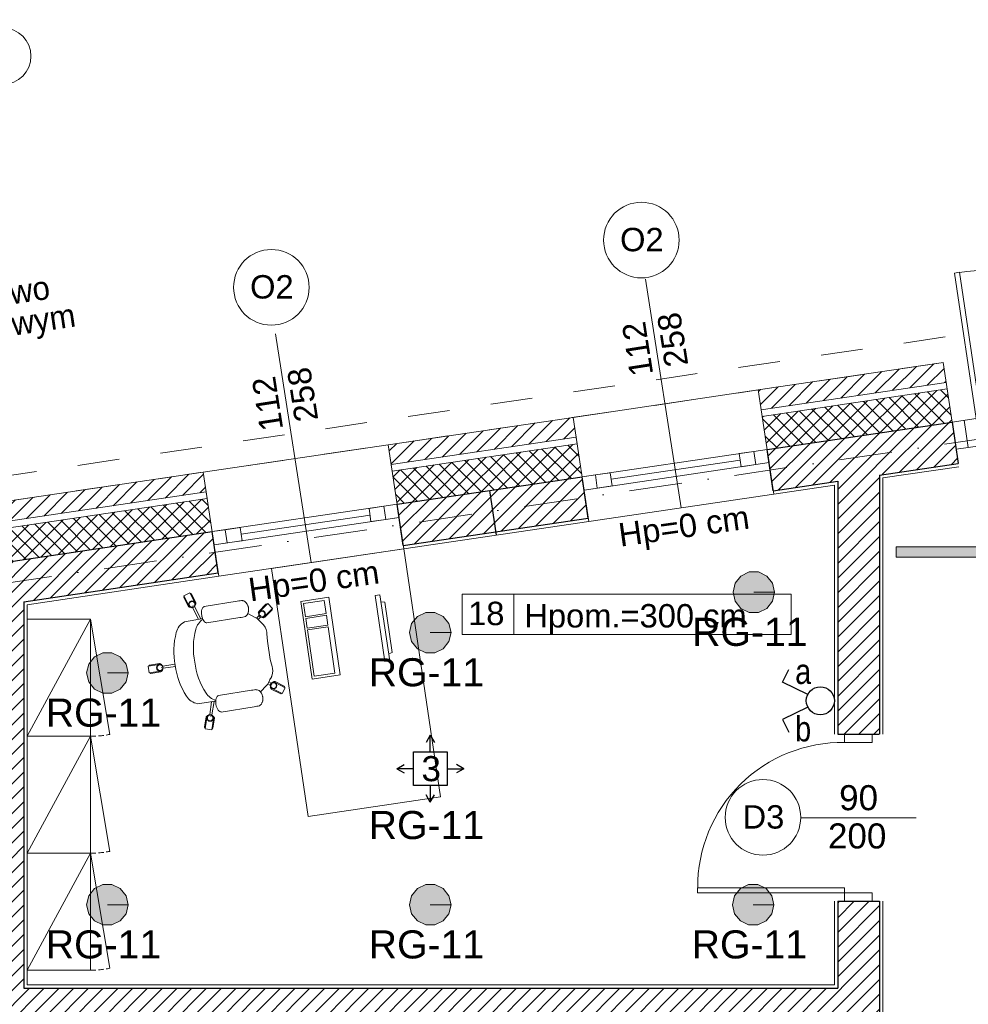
# Model space of a CAD drawing. Header units: metres. Extents: x -29 to 15534, y -4326 to 1447.
# Tile 37 of 48: x 12071 to 12640, y -1124 to -535. Entities that reach past the tile are written whole.
import ezdxf
from ezdxf.enums import TextEntityAlignment as Align

# ---------------------------------------------------------------- set-up
doc = ezdxf.new("R2010")
doc.units = ezdxf.units.M
doc.header["$MEASUREMENT"] = 0
for name, pattern in [('8', [0.5, 0.25, -0.25]), ('CONTINOUS', [0]), ('DASHDOT', [25.4, 12.7, -6.35, 0, -6.35]), ('HIDDEN', [9.525, 6.35, -3.175])]:
    doc.linetypes.add(name, pattern=pattern)
for name, color, linetype, lineweight in [('#elektryczne', 7, 'Continuous', 20), ('0A_WYPOSAZENIE', 8, 'Continuous', 5), ('A_B.CIENKIE', 8, 'Continuous', 9), ('A_DRZWI', 8, 'Continuous', 5), ('A_HACZE', 8, 'Continuous', 5), ('A_OPISY', 8, 'Continuous', 18), ('A_OSIE', 8, 'Continuous', 13), ('A_OZACZENIE DRZWI', 8, 'Continuous', 13), ('A_OZNACZENIA OKIEN', 8, 'Continuous', 13), ('A_PROJEKTOWANE ŚCIANY MUROWANE NOŚNE', 8, 'Continuous', 30), ('A_STAL CIENKIE', 8, 'Continuous', 0), ('A_STOLARKA', 8, 'Continuous', 5), ('A_TABELKI POM.', 8, 'Continuous', 20), ('A_TYNK', 8, 'Continuous', 5), ('A_WYMIARY WEWNETRZNE', 8, 'Continuous', 18), ('A_WYPOSAZENIE', 8, 'Continuous', 5), ('EB_obwody', 8, 'Continuous', 13), ('EB_oprawy awaryjne', 40, 'Continuous', 30), ('EB_oświetlenie sprzęt', 1, 'Continuous', 30)]:
    doc.layers.add(name, color=color, linetype=linetype, lineweight=lineweight)
for name, color, linetype in [('A_OZNACZENIA WARSTW', 8, 'Continuous'), ('rexp_Lum_Custom_Labels', 7, 'Continuous'), ('rexp_Lum_Labels', 7, 'Continuous'), ('rexp_Oprawy', 7, 'Continuous')]:
    doc.layers.add(name, color=color, linetype=linetype)
doc.styles.add('ARIAL', font='arial.ttf')
doc.styles.add('m1_romans', font='romans.shx', dxfattribs={"width": 0.8})
doc.styles.add('opisy okien', font='txt', dxfattribs={"height": 15})
doc.styles.get("Standard").update_dxf_attribs({"font": 'txt.shx'})
pattern_1 = [(225, (14464.78, -9e-13), (4.419417, -4.419417), [])]
pattern_2 = [(135, (14464.78, -9e-13), (-4.419417, -4.419417), []), (225, (14464.78, -9e-13), (4.419417, -4.419417), [])]

# ---------------------------------------------------------------- blocks, each defined once
blk = doc.blocks.new('fotel obrotowy')
at = {"layer": 'A_WYPOSAZENIE', "lineweight": 5}
for p, q in [((23.36, 9.54), (19.63, 2.46)), ((19.65, 3.58), (22.45, 8.88)), ((26.9, 7.67), (23.16, 0.59)), ((26.9, 7.67), (23.36, 9.54)), ((24.07, 1.24), (26.87, 6.55)), ((-27.11, -0.1), (-24.24, 2.69)), ((-24.24, 2.69), (-18.67, -3.05)), ((-19, -1.99), (-23.19, 2.32)), ((5.54, 0.8), (-5.54, -0.8)), ((9.71, 1.81), (5.46, 0.79)), ((10.78, 2.05), (9.71, 1.81)), ((12.32, 2.14), (10.78, 2.05)), ((13.85, 2.04), (12.32, 2.14)), ((15.49, 1.55), (13.85, 2.04)), ((15.8, 1.45), (15.49, 1.55)), ((16.07, 1.3), (15.8, 1.45)), ((18.27, 0.02), (16.07, 1.3)), ((20.46, -1.12), (18.27, 0.02)), ((19.53, -0.64), (20.53, 1.2)), ((19.99, 2.27), (19.63, 2.46)), ((20.62, -1.25), (21.61, 0.63)), ((21.57, 1.43), (21.22, 1.62)), ((23.16, 0.59), (22.8, 0.78)), ((-27.11, -0.1), (-21.53, -5.84)), ((-22.59, -5.47), (-26.77, -1.17)), ((-21.53, -5.84), (-21.24, -5.55)), ((-20.24, -4.58), (-19.96, -4.31)), ((-18.94, -6.54), (-20.05, -5.37)), ((-19.23, -6.82), (-17.45, -5.1)), ((-18.03, -5.67), (-19.18, -4.52)), ((-18.96, -3.34), (-18.67, -3.05)), ((-17.45, -5.1), (-16.93, -4.58)), ((-16.93, -4.58), (-15.7, -3.26)), ((-15.48, -3.05), (-15.7, -3.26)), ((-15.21, -2.86), (-15.48, -3.05)), ((-15.21, -2.86), (-13.78, -1.93)), ((-12.43, -1.42), (-13.78, -1.93)), ((-11.01, -1.08), (-12.43, -1.42)), ((-11.01, -1.08), (-9.9, -1.01)), ((-5.45, -0.78), (-9.9, -1.01)), ((20.62, -1.25), (20.46, -1.12)), ((23.34, -4.01), (20.62, -1.25)), ((24.77, -5.44), (23.34, -4.01)), ((24.65, -5.56), (24.12, -6.11)), ((24.65, -5.56), (24.82, -5.38)), ((25.46, -4.94), (24.82, -5.38)), ((25.46, -4.94), (25.7, -4.8)), ((25.7, -4.8), (26.02, -4.65)), ((26.6, -4.4), (26.02, -4.65)), ((26.6, -4.4), (26.88, -4.31)), ((26.88, -4.31), (27.2, -4.22)), ((27.2, -4.22), (27.55, -4.15)), ((27.55, -4.15), (27.91, -4.08)), ((27.91, -4.08), (28.28, -4.04)), ((28.28, -4.04), (28.63, -4.01)), ((28.63, -4.01), (28.97, -4.01)), ((28.97, -4.01), (29.26, -4.02)), ((29.26, -4.02), (29.88, -4.1)), ((29.88, -4.1), (30.23, -4.14)), ((30.23, -4.14), (30.5, -4.22)), ((30.5, -4.22), (31.24, -4.46)), ((31.24, -4.46), (31.46, -4.58)), ((31.46, -4.58), (32.12, -4.96)), ((32.12, -4.96), (32.65, -5.44)), ((32.65, -5.44), (33.01, -6)), ((-25.9, -11.84), (-25.54, -11.78)), ((-25.54, -11.78), (-25.17, -11.73)), ((-25.17, -11.73), (-24.81, -11.71)), ((-24.81, -11.71), (-24.48, -11.7)), ((-24.48, -11.7), (-24.19, -11.71)), ((-24.19, -11.71), (-23.57, -11.79)), ((-22.15, -12.18), (-21.19, -10.42)), ((-21.19, -10.42), (-20.59, -9.33)), ((-20.59, -9.33), (-19.35, -6.99)), ((-19.23, -6.82), (-19.35, -6.99)), ((23.5, -7.59), (23.56, -7.36)), ((23.5, -7.59), (23.5, -8.24)), ((23.5, -8.24), (23.5, -8.24)), ((23.61, -9.02), (23.5, -8.24)), ((23.75, -6.72), (23.56, -7.36)), ((23.73, -9.86), (23.61, -9.02)), ((23.86, -10.73), (23.73, -9.86)), ((24.12, -6.11), (23.75, -6.72)), ((23.86, -10.73), (26.66, -30.52)), ((33.01, -6), (33.13, -6.2)), ((33.13, -6.2), (33.35, -6.81)), ((33.47, -7.6), (33.35, -6.81)), ((33.59, -8.45), (33.47, -7.6)), ((33.71, -9.31), (33.59, -8.45)), ((33.71, -9.31), (36.56, -29.09)), ((-29.95, -15.28), (-29.89, -15.05)), ((-29.95, -15.28), (-29.95, -15.92)), ((-29.84, -16.72), (-29.95, -15.92)), ((-29.95, -15.93), (-29.95, -15.93)), ((-29.7, -14.41), (-29.89, -15.05)), ((-29.72, -17.56), (-29.84, -16.72)), ((-29.59, -18.42), (-29.72, -17.56)), ((-29.33, -13.8), (-29.7, -14.41)), ((-28.8, -13.25), (-29.33, -13.8)), ((-28.8, -13.25), (-28.63, -13.07)), ((-27.99, -12.64), (-28.63, -13.07)), ((-27.99, -12.64), (-27.75, -12.49)), ((-27.75, -12.49), (-27.43, -12.34)), ((-26.85, -12.1), (-27.43, -12.34)), ((-26.85, -12.1), (-26.57, -12)), ((-26.57, -12), (-26.25, -11.91)), ((-26.25, -11.91), (-25.9, -11.84)), ((-23.57, -11.79), (-23.22, -11.84)), ((-23.22, -11.84), (-22.95, -11.91)), ((-22.95, -11.91), (-22.21, -12.15)), ((-22.21, -12.15), (-21.99, -12.27)), ((-21.99, -12.27), (-21.33, -12.65)), ((-21.33, -12.65), (-20.8, -13.13)), ((-20.8, -13.13), (-20.44, -13.69)), ((-20.44, -13.69), (-20.32, -13.9)), ((-20.32, -13.9), (-20.18, -14.36)), ((-20.09, -14.5), (-20.18, -14.36)), ((-19.98, -15.3), (-20.09, -14.5)), ((-19.86, -16.14), (-19.98, -15.3)), ((-19.74, -17), (-19.86, -16.14)), ((-19.74, -17), (-16.89, -36.78)), ((-29.63, -18.42), (-26.79, -38.21)), ((36.5, -29.49), (36.56, -29.09)), ((26.83, -30.88), (26.66, -30.52)), ((27.18, -31.3), (26.83, -30.88)), ((27.7, -31.66), (27.18, -31.3)), ((28.36, -31.95), (27.7, -31.66)), ((29.15, -32.15), (28.36, -31.95)), ((30.04, -32.25), (29.15, -32.15)), ((30.04, -33.03), (29.93, -32.24)), ((30.08, -32.25), (30.04, -32.25)), ((30.2, -34.08), (30.04, -33.03)), ((31, -32.26), (30.08, -32.25)), ((30.08, -33.27), (38.22, -34.79)), ((30.45, -35.87), (30.2, -34.08)), ((30.29, -34.76), (37.99, -35.99)), ((31.06, -32.25), (31, -32.26)), ((31.95, -32.17), (31.06, -32.25)), ((31.95, -32.17), (32.84, -32)), ((32.89, -31.99), (32.84, -32)), ((32.89, -31.99), (33.78, -31.72)), ((33.81, -31.71), (33.78, -31.72)), ((33.81, -31.71), (34.63, -31.36)), ((34.63, -31.36), (35.33, -30.94)), ((35.33, -30.94), (35.89, -30.48)), ((35.89, -30.48), (36.29, -29.99)), ((36.29, -29.99), (36.5, -29.49)), ((38.76, -35.75), (38.82, -35.35)), ((39.05, -33.98), (39.12, -33.58)), ((47.01, -34.9), (39.12, -33.58)), ((40.19, -33.25), (46.11, -34.24)), ((46.35, -38.84), (47.01, -34.9)), ((-19.39, -40.39), (-26.77, -44.14)), ((-26.62, -38.57), (-26.74, -38.21)), ((-26.27, -38.99), (-26.62, -38.57)), ((-25.75, -39.35), (-26.27, -38.99)), ((-25.09, -39.64), (-25.75, -39.35)), ((-24.29, -39.84), (-25.09, -39.64)), ((-23.41, -39.94), (-24.29, -39.84)), ((-23.37, -39.94), (-23.41, -39.94)), ((-22.45, -39.95), (-23.37, -39.94)), ((-22.39, -39.95), (-22.45, -39.95)), ((-21.5, -39.86), (-22.39, -39.95)), ((-21.5, -39.86), (-20.61, -39.69)), ((-20.56, -39.68), (-20.61, -39.69)), ((-20.56, -39.68), (-19.67, -39.41)), ((-19.64, -39.4), (-19.67, -39.41)), ((-19.64, -39.4), (-18.82, -39.05)), ((-19.42, -40.15), (-19.54, -39.36)), ((-19.27, -41.2), (-19.42, -40.15)), ((-17.81, -50.22), (-19.27, -41.2)), ((-18.82, -39.05), (-18.12, -38.64)), ((-18.12, -38.64), (-17.56, -38.17)), ((-17.56, -38.17), (-17.16, -37.68)), ((-17.16, -37.68), (-16.95, -37.18)), ((-16.95, -37.18), (-16.89, -36.78)), ((30.51, -36.24), (30.45, -35.87)), ((31.34, -43.14), (30.51, -36.24)), ((38.46, -37.52), (38.53, -37.12)), ((46.35, -38.84), (38.46, -37.52)), ((39.37, -38.18), (45.28, -39.17)), ((-35.17, -46.73), (-27.98, -43.24)), ((-33.43, -50.33), (-35.17, -46.73)), ((-29.09, -43.22), (-34.49, -45.84)), ((-33.43, -50.33), (-26.23, -46.84)), ((-27.8, -43.6), (-27.98, -43.24)), ((-27.02, -45.22), (-27.19, -44.86)), ((-26.23, -46.84), (-26.41, -46.47)), ((-19.17, -41.88), (-26.21, -45.23)), ((-26.91, -47.72), (-32.31, -50.34)), ((7.44, -56.31), (8.58, -63.59)), ((8.83, -56.11), (9.79, -63.41)), ((7.71, -64.42), (7.3, -64.48)), ((8.44, -72.4), (7.3, -64.48)), ((9.48, -64.17), (9.09, -64.23)), ((11.26, -63.91), (10.86, -63.97)), ((12.4, -71.83), (11.26, -63.91)), ((6.95, -65.54), (7.81, -71.48)), ((11.9, -64.83), (12.76, -70.77)), ((12.4, -71.83), (8.44, -72.4))]:
    blk.add_line(p, q, dxfattribs=at)
for centre in [(21.96, 2.59), (-20.94, -3.58), (39.98, -35.75), (-28.18, -45.56), (9.46, -65.39)]:
    blk.add_circle(centre, 2, dxfattribs=at)
for centre, radius, start, end in [((22.89, 8.65), 0.5, 62.18975, 152.18976), ((26.43, 6.79), 0.5, 332.18976, 62.18975), ((-23.54, 1.97), 0.5, 44.18975, 134.18976), ((20.09, 3.34), 0.5, 152.18976, 242.18975), ((21.96, 2.59), 1.7, 251.65207, 232.72742), ((23.63, 1.48), 0.5, 242.18975, 332.18976), ((-26.41, -0.82), 0.5, 134.18976, 224.18975), ((-20.94, -3.58), 1.7, 323.65209, 304.72744), ((-22.23, -5.12), 0.5, 224.18975, 314.18976), ((-19.36, -2.33), 0.5, 314.18976, 44.18975), ((19.6, -29.28), 10.28, 301.85744, 343.58837), ((39.98, -35.75), 1.7, 179.97962, 161.05498), ((40.11, -33.74), 0.5, 80.51729, 170.5173), ((46.03, -34.73), 0.5, 350.5173, 80.51729), ((-10.46, -33.6), 10.28, 212.79114, 254.52207), ((1.66, -0.76), 43.97, 276.24501, 302.09516), ((39.45, -37.69), 0.5, 170.5173, 260.51729), ((45.37, -38.68), 0.5, 260.51729, 350.5173), ((-34.27, -46.29), 0.5, 115.86222, 205.86221), ((-28.18, -45.56), 1.7, 35.32453, 16.39989), ((-28.88, -43.67), 0.5, 25.86221, 115.86222), ((-27.13, -47.27), 0.5, 295.86222, 25.86221), ((-1.29, -1.19), 43.97, 254.28435, 280.1345), ((21.28, -41), 10.28, 301.85744, 347.95281), ((-32.53, -49.89), 0.5, 205.86221, 295.86222), ((-8.77, -45.32), 10.28, 208.4267, 254.52207), ((3.35, -12.48), 43.97, 276.24501, 302.09516), ((0.4, -12.91), 43.97, 254.28435, 280.1345), ((9.46, -65.39), 1.7, 107.65208, 88.72743), ((11.41, -64.9), 0.5, 8.18975, 98.18975), ((7.45, -65.47), 0.5, 98.18975, 188.18975), ((8.3, -71.41), 0.5, 188.18975, 278.18975), ((12.26, -70.84), 0.5, 278.18975, 8.18975)]:
    blk.add_arc(centre, radius, start, end, dxfattribs=at)
blk = doc.blocks.new('stanowisko komputerowe')
at = {"layer": '0A_WYPOSAZENIE'}
for p, q in [((-3.06, 30.53), (-43.06, 30.53)), ((-43.06, 30.53), (-43.06, 27.53)), ((-38.27, 32.76), (-38.75, 30.53)), ((-38.27, 32.76), (-7.85, 32.76)), ((-7.85, 32.76), (-7.37, 30.53)), ((-3.06, 30.53), (-3.06, 27.53)), ((-43.06, 27.53), (-3.06, 27.53)), ((0, 0), (-47, 0)), ((-47, 0), (-47, -17)), ((0, -17), (0, 0)), ((-45.5, -3), (-17.5, -3)), ((-45.5, -15.5), (-45.5, -3)), ((-17.5, -15.5), (-17.5, -3)), ((-16.5, -15.5), (-16.5, -3)), ((-10.5, -3), (-16.5, -3)), ((-10.5, -15.5), (-10.5, -3)), ((-9.5, -15.5), (-9.5, -3)), ((-1.5, -3), (-9.5, -3)), ((-1.5, -15.5), (-1.5, -3)), ((-47, -17), (0, -17)), ((-17.5, -15.5), (-45.5, -15.5)), ((-10.5, -15.5), (-16.5, -15.5)), ((-1.5, -15.5), (-9.5, -15.5))]:
    blk.add_line(p, q, dxfattribs=at)
blk = doc.blocks.new('A$C2DA918A7')
at = {"layer": 'A_OZACZENIE DRZWI'}
blk.add_line((-34.51, 0), (34.51, 0), dxfattribs=at)
at = {"layer": 'A_OZACZENIE DRZWI', "ltscale": 0.1, "style": 'm1_romans', "width": 0.8}
blk.add_attdef('SZEROKOSC', text='', height=10, rotation=359.99999, dxfattribs=at).set_placement((0, 0), align=Align.BOTTOM_CENTER)
blk.add_attdef('WYSOKOSC', text='', height=10, rotation=359.99999, dxfattribs=at).set_placement((-0.85, -3.39), align=Align.TOP_CENTER)
blk = doc.blocks.new('A$Cc1116ad4')
at = {"layer": 'A_DRZWI', "color": 8, "ltscale": 2}
for points in [[(-9, 95), (-9, 90), (-25.5, 90), (-25.5, 95)], [(-113.5, 0), (-113.5, 3), (-25.5, 3), (-25.5, 0)], [(-9, 0), (-9, -5), (-25.5, -5), (-25.5, 0)]]:
    blk.add_lwpolyline(points, close=True, dxfattribs=at)
blk.add_arc((-27.16, 3.7), 86.32, 88.9011, 180.46377, dxfattribs=at)
blk = doc.blocks.new('A$C7eee9de7')
at = {"layer": 'A_DRZWI', "color": 8, "ltscale": 2}
for p, q in [((-6.65, -0.98), (-4.23, -17.31)), ((-198.56, -29.39), (-196.14, -45.71))]:
    blk.add_line(p, q, dxfattribs=at)
for points in [[(-26.18, 85.08), (-29.15, 84.64), (-16.27, -2.41), (-13.3, -1.97)], [(-204.25, 58.73), (-201.28, 59.17), (-188.39, -27.88), (-191.36, -28.32)], [(-10.88, -18.29), (2.42, -16.32), (0, 0), (-13.3, -1.97)], [(-188.95, -44.64), (-203.34, -46.78), (-205.76, -30.45), (-191.36, -28.32)]]:
    blk.add_lwpolyline(points, close=True, dxfattribs=at)
for centre, start, end in [((-17.2, -0.87), 97.95507, 189.51774), ((-187.94, -26.14), 7.31995, 98.88262)]:
    blk.add_arc(centre, 86.32, start, end, dxfattribs=at)
blk = doc.blocks.new('A$C1c85234f')
at = {"layer": 'A_OZNACZENIA OKIEN'}
blk.add_line((0, -138.51), (0, 0), dxfattribs=at)
at = {"layer": 'A_OZNACZENIA OKIEN', "ltscale": 0.1, "style": 'm1_romans', "width": 0.8}
blk.add_attdef('SZEROKOSC', text='', height=10, rotation=89.99999, dxfattribs=at).set_placement((0, -99.01), align=Align.BOTTOM_CENTER)
blk.add_attdef('WYSOKOSC', text='', height=10, rotation=89.99999, dxfattribs=at).set_placement((3.39, -99.86), align=Align.TOP_CENTER)
blk = doc.blocks.new('podkład')
at = {"layer": 'A_HACZE'}
h = blk.add_hatch(dxfattribs=at)
h.set_pattern_fill('ANSI31', color=8, scale=50, angle=180, style=0)
h.set_pattern_definition(pattern_1)
h.paths.add_polyline_path([(12626.25, -752.15), (12624.48, -740.28), (12513.75, -756.67), (12515.51, -768.54)])
h = blk.add_hatch(dxfattribs=at)
h.set_pattern_fill('ANSI37', color=8, scale=50, angle=90)
h.set_pattern_definition(pattern_2)
h.paths.add_polyline_path([(12516.1, -772.49), (12519.02, -792.27), (12629.79, -775.88), (12626.84, -756.1)])
h = blk.add_hatch(dxfattribs=at)
h.set_pattern_fill('ANSI31', color=8, scale=50, angle=180, style=0)
h.set_pattern_definition(pattern_1)
h.paths.add_polyline_path([(12402.96, -773.07), (12292.17, -789.47), (12293.93, -801.34), (12404.72, -784.94)])
h = blk.add_hatch(dxfattribs=at)
h.set_pattern_fill('ANSI31', color=8, scale=50, angle=180, style=0)
h.set_pattern_definition(pattern_1)
h.paths.add_polyline_path([(12519.02, -792.27), (12522.69, -817.01), (12561.3, -811.29), (12561.3, -962.7), (12586.3, -962.7), (12586.3, -807.59), (12633.49, -800.61), (12629.8, -775.88)])
h = blk.add_hatch(dxfattribs=at)
h.set_pattern_fill('ANSI37', color=8, scale=50, angle=90)
h.set_pattern_definition(pattern_2)
h.paths.add_polyline_path([(12294.51, -805.29), (12297.44, -825.07), (12408.23, -808.67), (12405.3, -788.89)])
h = blk.add_hatch(dxfattribs=at)
h.set_pattern_fill('ANSI31', color=8, scale=50, angle=180, style=0)
h.set_pattern_definition(pattern_1)
h.paths.add_polyline_path([(12181.38, -805.87), (11089.56, -967.47), (11091.32, -979.34), (12183.13, -817.74)])
h = blk.add_hatch(dxfattribs=at)
h.set_pattern_fill('ANSI31', color=8, scale=50, angle=180, style=0)
h.set_pattern_definition(pattern_1)
h.paths.add_polyline_path([(12297.44, -825.07), (12301.1, -849.81), (12411.89, -833.41), (12408.23, -808.67)])
h = blk.add_hatch(dxfattribs=at)
h.set_pattern_fill('ANSI37', color=8, scale=50, angle=90)
h.set_pattern_definition([(135, (14469.78, -9e-13), (-4.419417, -4.419417), []), (225, (14469.78, -9e-13), (4.419417, -4.419417), [])])
h.paths.add_polyline_path([(12186.65, -841.47), (12183.72, -821.69), (11091.9, -983.29), (11094.84, -1003.08)])
h = blk.add_hatch(dxfattribs=at)
h.set_pattern_fill('ANSI31', color=8, scale=50, angle=180, style=0)
h.set_pattern_definition(pattern_1)
h.paths.add_polyline_path([(12190.31, -866.21), (12186.65, -841.47), (11094.83, -1003.08), (11098.49, -1027.81), (11363.8, -989.28), (11363.8, -1402.2), (11388.8, -1402.2), (11388.8, -1389.7), (11515.29, -1389.7), (11515.29, -1364.7), (11388.8, -1364.7), (11388.8, -985.58), (12048.79, -887.15), (12048.79, -986.06), (12048.79, -1364.66), (11922.29, -1364.61), (11922.29, -1389.79), (12180.03, -1389.7), (12180.03, -1364.7), (12073.79, -1364.66), (12073.79, -1139.7), (12311.54, -1139.7), (12311.54, -1364.7), (12280.03, -1364.7), (12280.03, -1389.7), (12339.3, -1389.7), (12339.3, -1364.7), (12323.54, -1364.7), (12323.54, -1139.7), (12561.3, -1139.7), (12561.3, -1364.7), (12439.3, -1364.7), (12439.3, -1389.7), (12586.3, -1389.7), (12586.3, -1144.53), (12586.3, -1062.7), (12561.3, -1062.7), (12561.3, -1114.7), (12073.79, -1114.7), (12073.79, -983.83), (12073.79, -883.45)])
at = {"layer": 'A_B.CIENKIE', "color": 8, "linetype": 'HIDDEN', "ltscale": 0.5}
for centre in [(12113.79, -903.94), (12113.79, -973.94), (12113.79, -1043.94)]:
    blk.add_arc(centre, 60, 269.99847, 281.14313, dxfattribs=at)
at = {"layer": 'A_OSIE', "color": 8, "linetype": 'DASHDOT', "ltscale": 2.5}
blk.add_line((10108.73, -1161.68), (13256.84, -695.71), dxfattribs=at)
at = {"layer": 'A_OSIE', "color": 8, "linetype": 'Continuous', "ltscale": 5}
blk.add_circle((12061.3, -556.91), 16.85, dxfattribs=at)
at = {"layer": 'A_OZNACZENIA WARSTW', "color": 8, "linetype": 'Continuous'}
blk.add_line((12352.83, -816.88), (12356.79, -843.59), dxfattribs=at)
at = {"layer": 'A_PROJEKTOWANE ŚCIANY MUROWANE NOŚNE', "color": 8}
for p, q in [((12519.02, -792.27), (12629.79, -775.88)), ((12629.79, -775.88), (12633.48, -800.61)), ((12522.69, -817.01), (12519.03, -792.28)), ((12586.3, -807.59), (12633.48, -800.61)), ((12297.44, -825.07), (12408.23, -808.67)), ((12411.89, -833.41), (12408.23, -808.68)), ((12522.69, -817.01), (12561.3, -811.29)), ((12561.3, -811.29), (12561.3, -962.7)), ((12586.3, -807.59), (12586.3, -962.7)), ((12301.1, -849.81), (12297.44, -825.08)), ((12301.1, -849.81), (12411.89, -833.41)), ((11094.83, -1003.08), (12186.65, -841.47)), ((12190.31, -866.21), (12186.65, -841.48)), ((12073.8, -883.45), (12190.31, -866.21)), ((12073.8, -883.45), (12073.8, -986.06)), ((12561.3, -962.7), (12586.17, -962.7)), ((12073.8, -983.83), (12073.8, -1114.7)), ((12561.3, -1062.7), (12561.3, -1114.7)), ((12561.3, -1062.7), (12586.31, -1062.7)), ((12561.3, -1064.07), (12561.3, -1112.84)), ((12586.3, -1062.7), (12586.3, -1112.84)), ((12586.3, -1064.07), (12586.3, -1152.04)), ((12073.8, -1114.7), (12561.3, -1114.7))]:
    blk.add_line(p, q, dxfattribs=at)
at = {"layer": 'A_STAL CIENKIE', "color": 8, "linetype": '8', "ltscale": 100}
blk.add_lwpolyline([(10327.86, -1080.21), (10325.66, -1065.38), (13908.4, -535.07), (13910.62, -549.91)], close=True, dxfattribs=at)
at = {"layer": 'A_STOLARKA', "color": 8}
for p, q in [((12511.11, -793.45), (12408.23, -808.68)), ((12519.03, -792.28), (12515.07, -792.87)), ((12520.2, -800.19), (12409.4, -816.59)), ((12502.79, -798.73), (12425.63, -810.15)), ((12289.53, -826.25), (12186.65, -841.48)), ((12297.44, -825.08), (12293.48, -825.66)), ((12298.61, -832.99), (12187.82, -849.39)), ((12281.21, -831.53), (12204.05, -842.95))]:
    blk.add_line(p, q, dxfattribs=at)
for points in [[(12402.96, -773.07), (12412.19, -835.39), (12522.98, -818.99), (12513.75, -756.67)], [(12181.38, -805.87), (12190.6, -868.19), (12301.39, -851.79), (12292.17, -789.47)], [(12502.21, -794.77), (12503.38, -802.68), (12512.28, -801.37), (12511.11, -793.45)], [(12511.11, -793.45), (12512.28, -801.37), (12520.2, -800.19), (12519.03, -792.28)], [(12416.15, -807.51), (12417.32, -815.42), (12426.22, -814.1), (12425.05, -806.19)], [(12408.23, -808.68), (12409.4, -816.59), (12417.32, -815.42), (12416.15, -807.51)], [(12408.23, -808.68), (12409.4, -816.59), (12417.32, -815.42), (12416.15, -807.51)], [(12280.62, -827.57), (12281.79, -835.48), (12290.7, -834.16), (12289.53, -826.25)], [(12289.53, -826.25), (12290.7, -834.16), (12298.61, -832.99), (12297.44, -825.08)], [(12186.65, -841.48), (12187.82, -849.39), (12195.73, -848.22), (12194.56, -840.31)], [(12186.65, -841.48), (12187.82, -849.39), (12195.73, -848.22), (12194.56, -840.31)], [(12194.56, -840.31), (12195.73, -848.22), (12204.63, -846.9), (12203.46, -838.99)]]:
    blk.add_lwpolyline(points, close=True, dxfattribs=at)
at = {"layer": 'A_TYNK', "color": 8, "linetype": 'Continuous'}
for p, q in [((12516.1, -772.5), (12513.75, -756.67)), ((12405.3, -788.9), (12402.96, -773.07)), ((12294.51, -805.3), (12292.17, -789.47)), ((12183.72, -821.69), (12181.38, -805.87))]:
    blk.add_line(p, q, dxfattribs=at)
at = {"layer": 'A_TYNK', "color": 8}
blk.add_line((12588.3, -1062.7), (12588.3, -1391.7), dxfattribs=at)
at = {"layer": 'A_TYNK', "color": 8, "linetype": 'Continuous'}
for points in [[(12513.75, -756.67), (12624.55, -740.27)], [(12629.79, -775.88), (12624.48, -740.28)], [(12515.51, -768.54), (12626.3, -752.14)], [(12516.1, -772.5), (12626.89, -756.1)], [(12292.17, -789.47), (12402.96, -773.07)], [(12293.93, -801.34), (12404.72, -784.94)], [(12294.51, -805.29), (12405.3, -788.89)], [(11089.56, -967.47), (12181.38, -805.87)], [(11091.32, -979.34), (12183.13, -817.74)], [(11091.9, -983.3), (12183.72, -821.69)]]:
    blk.add_lwpolyline(points, dxfattribs=at)
at = {"layer": 'A_TYNK', "color": 8}
for points in [[(12633.77, -802.59), (12588.3, -809.32), (12588.3, -962.7)], [(12522.98, -818.99), (12559.3, -813.61), (12559.3, -962.7)], [(12301.39, -851.79), (12412.19, -835.39)], [(12559.3, -1062.7), (12559.3, -1112.7), (12075.8, -1112.7), (12075.8, -885.18), (12190.6, -868.19)], [(12588.3, -1062.7), (12588.3, -1391.7)]]:
    blk.add_lwpolyline(points, dxfattribs=at)
at = {"layer": 'A_WYMIARY WEWNETRZNE', "color": 8, "linetype": 'Continuous'}
blk.add_line((12367.35, -878.83), (12367.35, -903.05), dxfattribs=at)
blk.add_lwpolyline([(12336.48, -903.05), (12336.48, -878.83), (12533.46, -878.83), (12533.46, -903.05)], close=True, dxfattribs=at)
for centre in [(12443.72, -666.96), (12222.13, -695.26), (12516.53, -1012.48)]:
    blk.add_circle(centre, 22.63, dxfattribs=at)
at = {"layer": 'A_WYPOSAZENIE', "color": 8}
for p, q in [((12113.79, -893.94), (12075.79, -963.94)), ((12113.79, -893.94), (12125.38, -962.81)), ((12113.79, -963.94), (12075.79, -1033.94)), ((12113.79, -963.94), (12125.38, -1032.81)), ((12113.79, -1033.94), (12075.79, -1103.94)), ((12113.79, -1033.94), (12125.38, -1102.81))]:
    blk.add_line(p, q, dxfattribs=at)
for points in [[(12244.22, -1011.89), (12323.36, -1000.17), (12301.39, -851.79), (12222.26, -863.5)], [(12113.79, -963.94), (12113.79, -893.94), (12075.79, -893.94), (12075.79, -963.94)], [(12113.79, -1033.94), (12113.79, -963.94), (12075.79, -963.94), (12075.79, -1033.94)], [(12113.79, -1103.94), (12113.79, -1033.94), (12075.79, -1033.94), (12075.79, -1103.94)]]:
    blk.add_lwpolyline(points, close=True, dxfattribs=at)
at = {"layer": 'A_DRZWI', "color": 8, "ltscale": 2}
blk.add_blockref('A$C7eee9de7', (12835.55, -745.43), dxfattribs=at)
at = {"layer": 'A_DRZWI', "color": 8}
blk.add_blockref('A$Cc1116ad4', (12590.92, -1057.7), dxfattribs=at)
at = {"layer": 'A_OZACZENIE DRZWI', "color": 8, "ltscale": 0.1}
ref = blk.add_blockref('A$C2DA918A7', (12573.8, -1012.7), dxfattribs=at)
ref.add_attrib('WYSOKOSC', '200', dxfattribs={"ltscale": 0.1, "height": 15, "rotation": 359.99999, "style": 'ARIAL'}).set_placement((12572.95, -1016.09), align=Align.TOP_CENTER)
ref.add_attrib('SZEROKOSC', '90', dxfattribs={"ltscale": 0.1, "height": 15, "rotation": 359.99999, "style": 'ARIAL'}).set_placement((12573.8, -1012.7), align=Align.BOTTOM_CENTER)
at = {"layer": 'A_WYMIARY WEWNETRZNE', "color": 8, "linetype": 'Continuous'}
ref = blk.add_blockref('A$C1c85234f', (12467.58, -827.19), dxfattribs=dict(at, xscale=-1, rotation=188.8675970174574))
ref.add_attrib('WYSOKOSC', '258', dxfattribs={"layer": 'A_OZNACZENIA OKIEN', "ltscale": 0.1, "height": 14, "rotation": 98.8676, "style": 'ARIAL'}).set_placement((12455.5, -727.72), align=Align.TOP_CENTER)
ref.add_attrib('SZEROKOSC', '112', dxfattribs={"layer": 'A_OZNACZENIA OKIEN', "ltscale": 0.1, "height": 14, "rotation": 98.8676, "style": 'ARIAL'}).set_placement((12452.49, -730.45), align=Align.BOTTOM_CENTER)
ref = blk.add_blockref('A$C1c85234f', (12246, -859.99), dxfattribs=dict(at, xscale=-1, rotation=188.8675970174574))
ref.add_attrib('WYSOKOSC', '258', dxfattribs={"layer": 'A_OZNACZENIA OKIEN', "ltscale": 0.1, "height": 14, "rotation": 98.8676, "style": 'ARIAL'}).set_placement((12233.91, -760.52), align=Align.TOP_CENTER)
ref.add_attrib('SZEROKOSC', '112', dxfattribs={"layer": 'A_OZNACZENIA OKIEN', "ltscale": 0.1, "height": 14, "rotation": 98.8676, "style": 'ARIAL'}).set_placement((12230.9, -763.25), align=Align.BOTTOM_CENTER)
at = {"layer": 'A_WYPOSAZENIE', "color": 8, "xscale": -1}
for name, p, rotation in [('fotel obrotowy', (12220.61, -912.52), 287.2947061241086), ('stanowisko komputerowe', (12256.53, -880.7), 278.4195827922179)]:
    blk.add_blockref(name, p, dxfattribs=dict(at, rotation=rotation))
at = {"layer": 'A_OPISY', "color": 8, "linetype": 'CONTINOUS', "ltscale": 0.1, "insert": (11740.24, -758.28), "char_height": 14, "attachment_point": 4, "rotation": 8.41953, "line_spacing_factor": 0.8, "style": 'opisy okien'}
blk.add_mtext_dynamic_manual_height_columns('Rura spustowa {\\fArial Narrow|b0|i0|c238|p34;%%C120 mm} z blachy tytanowo cynkowanej gr. 0.8mm w kolorze grafitowym', width=428.4456, gutter_width=80, heights=[86.28], dxfattribs=at)
at = {"layer": 'A_OZNACZENIA OKIEN', "color": 8, "lineweight": 13, "char_height": 14, "attachment_point": 8, "style": 'ARIAL'}
for s, insert in [('{\\fArial|b0|i0|c238|p34;O2}', (12444, -673.86)), ('{\\fArial|b0|i0|c238|p34;O2}', (12222.42, -702.15)), ('{\\fArial|b0|i0|c238|p34;Hpom.=300 cm}', (12440.2, -903.05)), ('{\\fArial|b0|i0|c238|p34;D3}', (12516.82, -1019.38))]:
    blk.add_mtext(s, dxfattribs=dict(at, insert=insert))
at = {"layer": 'A_OZNACZENIA OKIEN', "color": 8, "lineweight": 13, "char_height": 14, "attachment_point": 2, "rotation": 8, "style": 'opisy okien'}
for insert in [(12468.17, -831.15), (12246.58, -863.94)]:
    blk.add_mtext('{\\fArial|b0|i0|c238|p34;Hp=0 cm}', dxfattribs=dict(at, insert=insert))
at = {"layer": 'A_TABELKI POM.', "color": 8, "insert": (12361.7, -897.64), "char_height": 14, "width": 190.1196, "attachment_point": 9, "style": 'ARIAL'}
blk.add_mtext('18', dxfattribs=at)
blk = doc.blocks.new('*U204')
at = {"layer": 'EB_oświetlenie sprzęt', "linetype": 'Continuous'}
for p, q in [((-89925375.23, -54748399.37), (-89925382.76, -54748403.1)), ((-89925367.77, -54748414.43), (-89925375.23, -54748399.37)), ((-89925360.31, -54748414.43), (-89925352.85, -54748399.37)), ((-89925352.85, -54748399.37), (-89925345.32, -54748403.1))]:
    blk.add_line(p, q, dxfattribs=at)
blk.add_circle((-89925364.04, -54748421.95), 8.4, dxfattribs=at)
blk = doc.blocks.new('rexp_lib_l_74')
at = {"layer": 'rexp_Oprawy', "linetype": 'Continuous', "lineweight": 18, "true_color": 0xff007f}
blk.add_hatch(color=230, dxfattribs=at).paths.add_polyline_path([(12.4, 0), (11.17, 5.38), (7.73, 9.69), (2.76, 12.09), (-2.76, 12.09), (-7.73, 9.69), (-11.17, 5.38), (-12.4, 0), (-11.17, -5.38), (-7.73, -9.69), (-2.76, -12.09), (2.76, -12.09), (7.73, -9.69), (11.17, -5.38)])
at = {"layer": 'rexp_Oprawy', "color": 230, "linetype": 'Continuous', "lineweight": 18, "true_color": 0xff007f}
blk.add_lwpolyline([(12.4, 0), (11.17, 5.38), (7.73, 9.69), (2.76, 12.09), (-2.76, 12.09), (-7.73, 9.69), (-11.17, 5.38), (-12.4, 0), (-11.17, -5.38), (-7.73, -9.69), (-2.76, -12.09), (2.76, -12.09), (7.73, -9.69), (11.17, -5.38)], close=True, dxfattribs=at)
at = {"layer": 'rexp_Oprawy', "color": 7, "linetype": 'Continuous', "lineweight": 18}
blk.add_lwpolyline([(12.4, 0), (11.17, 5.38), (7.73, 9.69), (2.76, 12.09), (-2.76, 12.09), (-7.73, 9.69), (-11.17, 5.38), (-12.4, 0), (-11.17, -5.38), (-7.73, -9.69), (-2.76, -12.09), (2.76, -12.09), (7.73, -9.69), (11.17, -5.38)], close=True, dxfattribs=at)
blk.add_lwpolyline([(0, 0), (12.4, 0)], dxfattribs=at)
at = {"layer": 'rexp_Lum_Custom_Labels', "color": 8, "linetype": 'Continuous', "lineweight": 18, "flags": 8}
blk.add_attdef('CustomLabel', (-12.4, -27.09), '', height=10, dxfattribs=at)
at = {"layer": 'rexp_Lum_Labels', "color": 8, "linetype": 'Continuous', "lineweight": 18, "flags": 8}
blk.add_attdef('Label', (10, 10), '', height=20, dxfattribs=at)
blk = doc.blocks.new('rexp_lib_l_57')
at = {"layer": 'rexp_Oprawy', "linetype": 'Continuous', "lineweight": 18, "true_color": 0x00ff7f}
blk.add_hatch(color=110, dxfattribs=at).paths.add_polyline_path([(-3.1, -50), (3.1, -50), (3.1, 50), (-3.1, 50)])
at = {"layer": 'rexp_Oprawy', "color": 110, "linetype": 'Continuous', "lineweight": 18, "true_color": 0x00ff7f}
blk.add_lwpolyline([(-3.1, -50), (3.1, -50), (3.1, 50), (-3.1, 50)], close=True, dxfattribs=at)
at = {"layer": 'rexp_Oprawy', "color": 7, "linetype": 'Continuous', "lineweight": 18}
blk.add_lwpolyline([(-3.1, -50), (3.1, -50), (3.1, 50), (-3.1, 50)], close=True, dxfattribs=at)
at = {"layer": 'rexp_Lum_Custom_Labels', "color": 8, "linetype": 'Continuous', "lineweight": 18, "flags": 8}
blk.add_attdef('CustomLabel', (-8.1, -50), '', height=10, rotation=90, dxfattribs=at)
at = {"layer": 'rexp_Lum_Labels', "color": 8, "linetype": 'Continuous', "lineweight": 18, "flags": 8}
blk.add_attdef('Label', (10, 10), '', height=20, dxfattribs=at)
blk = doc.blocks.new('aw 53t5325235')
at = {"layer": 'EB_oprawy awaryjne', "linetype": 'Continuous'}
for p, q in [((-89934394.43, -54747675.98), (-89934396.93, -54747680.31)), ((-89934394.43, -54747685.98), (-89934394.43, -54747675.98)), ((-89934394.43, -54747675.98), (-89934391.93, -54747680.31)), ((-89934414.43, -54747695.98), (-89934410.1, -54747693.48)), ((-89934374.43, -54747695.98), (-89934378.76, -54747693.48)), ((-89934404.43, -54747695.98), (-89934414.43, -54747695.98)), ((-89934414.43, -54747695.98), (-89934410.1, -54747698.48)), ((-89934384.43, -54747695.98), (-89934374.43, -54747695.98)), ((-89934374.43, -54747695.98), (-89934378.76, -54747698.48)), ((-89934394.43, -54747705.98), (-89934394.43, -54747715.98)), ((-89934394.43, -54747715.98), (-89934396.93, -54747711.65)), ((-89934394.43, -54747715.98), (-89934391.93, -54747711.65))]:
    blk.add_line(p, q, dxfattribs=at)
blk.add_lwpolyline([(-89934404.43, -54747685.98), (-89934384.43, -54747685.98), (-89934384.43, -54747705.98), (-89934404.43, -54747705.98), (-89934404.43, -54747685.98)], dxfattribs=at)
at = {"layer": 'EB_oprawy awaryjne', "linetype": 'Continuous', "insert": (-89934399.73, -54747688.47), "char_height": 15, "attachment_point": 1, "style": 'ARIAL'}
blk.add_mtext_dynamic_manual_height_columns('3', width=397.3306, gutter_width=1, heights=[0], dxfattribs=at)

msp = doc.modelspace()

# ---------------------------------------------------------------- block references
at = {"layer": '#elektryczne', "color": 8, "linetype": 'Continuous', "lineweight": 18}
msp.add_blockref('podkład', (0, 0), dxfattribs=at)
at = {"layer": 'EB_oprawy awaryjne', "linetype": 'Continuous'}
msp.add_blockref('aw 53t5325235', (89946711.75, 54746712.65, 300), dxfattribs=at)
at = {"layer": 'EB_oświetlenie sprzęt', "linetype": 'Continuous', "rotation": 89.99999999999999}
msp.add_blockref('*U204', (-54735871.05, 89924421.34), dxfattribs=at)
at = {"layer": 'rexp_Oprawy', "color": 8, "linetype": 'Continuous', "lineweight": 18}
for p in [(12317.32, -1064.77, 300), (12510.72, -1064.77, 300), (12123.92, -1064.77, 300), (12123.92, -926.07, 300), (12317.32, -901.89, 300), (12511.02, -877.71, 300)]:
    msp.add_blockref('rexp_lib_l_74', p, dxfattribs=at)
at = {"layer": 'rexp_Oprawy', "color": 8, "linetype": 'Continuous', "lineweight": 18, "rotation": 270}
msp.add_blockref('rexp_lib_l_57', (12646.3, -853.62), dxfattribs=at)

# ---------------------------------------------------------------- texts
at = {"layer": 'A_OPISY', "color": 0, "lineweight": 13, "char_height": 15, "width": 16.3849, "attachment_point": 5, "style": 'opisy okien'}
for s, insert in [('{\\fArial Narrow|b0|i0|c238|p39;a}', (12540.61, -925.25)), ('{\\fArial Narrow|b0|i0|c238|p39;b}', (12540.61, -959.59))]:
    msp.add_mtext(s, dxfattribs=dict(at, insert=insert))
at = {"layer": 'EB_obwody', "color": 5, "style": 'ARIAL'}
for p in [(12474.14, -909.85, -823), (12280.44, -934.03, -823), (12087.04, -958.21, -823), (12280.44, -1025.47, -823), (12087.04, -1096.91, -823), (12280.44, -1096.91, -823), (12473.84, -1096.91, -823)]:
    msp.add_text('RG-11', height=16.8, rotation=0, dxfattribs=at).set_placement(p)

doc.saveas('drawing.dxf')
